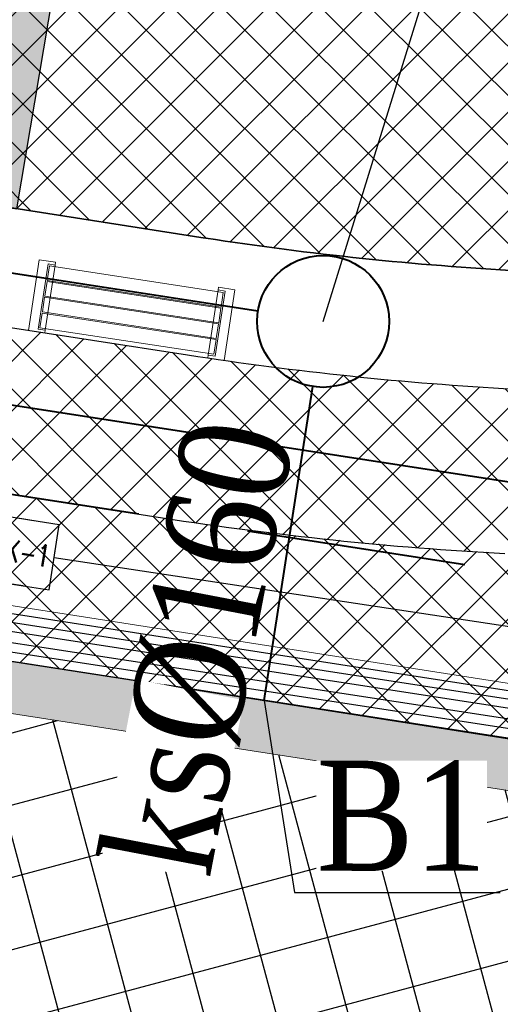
# Model space of a CAD drawing. Header units: metres. Extents: x 5484066 to 5586315, y 5680530 to 5718493.
# Tile 12 of 110: x 5516067 to 5516071, y 5683310 to 5683319. Entities that reach past the tile are written whole.
import ezdxf
from ezdxf import colors
from ezdxf.entities.mleader import LeaderData, LeaderLine
from ezdxf.enums import TextEntityAlignment as Align
from ezdxf.lldxf.tags import DXFTag
from ezdxf.math import Vec2, Vec3

# ---------------------------------------------------------------- set-up
doc = ezdxf.new("R2010")
doc.units = ezdxf.units.M
doc.linetypes.add('DASHEDX2', pattern=[1.5, 1, -0.5])
for name, color, linetype in [('!rzedne_projektowane_NOWE', 202, 'Continuous'), ('01-SIM Weglinie-PZT-PTW_06-10-2025$0$--EL_KALBE_Nn', 1, '01-SIM Weglinie-PZT-PTW_06-10-2025$0$--LINIA_nN'), ('01-SIM Weglinie-PZT-PTW_06-10-2025$0$--EL_LEGENDA', 1, 'Continuous'), ('01-SIM Weglinie-PZT-PTW_06-10-2025$0$--EL_projektowane', 1, 'Continuous'), ('01-SIM Weglinie-PZT-PTW_06-10-2025$0$A-Budynek', 7, 'Continuous'), ('01-SIM Weglinie-PZT-PTW_06-10-2025$0$A-Budynek szraf', 7, 'Continuous'), ('01-SIM Weglinie-PZT-PTW_06-10-2025$0$A-Chodniki', 251, 'Continuous'), ('01-SIM Weglinie-PZT-PTW_06-10-2025$0$A-Nawierzchnie', 41, 'Continuous'), ('01-SIM Weglinie-PZT-PTW_06-10-2025$0$A-Plac-Zabaw', 81, 'Continuous'), ('_xref', 7, 'Continuous')]:
    doc.layers.add(name, color=color, linetype=linetype)
for name, color, linetype, lineweight in [('01-SIM Weglinie-PZT-PTW_06-10-2025$0$A-Dach-Płatwie_Nr_pióra__4', 7, 'Continuous', 13), ('01-SIM Weglinie-PZT-PTW_06-10-2025$0$A-Drogi', 251, 'Continuous', 35), ('RR_gaz', 40, 'Continuous', 40), ('RR_ks', 34, 'Continuous', 40), ('RR_opis', 7, 'Continuous', 0), ('RR_woda', 5, 'Continuous', 40)]:
    doc.layers.add(name, color=color, linetype=linetype, lineweight=lineweight)
doc.layers.add('01-SIM Weglinie-PZT-PTW_06-10-2025$0$siatka', color=7, linetype='Continuous', lineweight=25, true_color=0x000000)
doc.styles.add('01-SIM Weglinie-PZT-PTW_06-10-2025$0$romansshx', font='ROMANS.SHX', dxfattribs={"width": 0.6})
doc.styles.add('01-SIM Weglinie-PZT-PTW_06-10-2025$0$STANDARD', font='simplex.shx')
doc.styles.add('Garamond', font='GARA.TTF', dxfattribs={"height": 1})
tags = doc.linetypes.add('01-SIM Weglinie-PZT-PTW_06-10-2025$0$--LINIA_nN', pattern='A,0.5,-0.2,["nN",01-SIM Weglinie-PZT-PTW_06-10-2025$0$STANDARD,S=0.1,R=0,X=-0.1,Y=-0.05],-0.25', length=0.95).pattern_tags.tags
tags[6] = DXFTag(74, 10)
tags = doc.linetypes.add('01-SIM Weglinie-PZT-PTW_06-10-2025$0$--LINIA_t', pattern='A,0.5,-0.2,["t",01-SIM Weglinie-PZT-PTW_06-10-2025$0$STANDARD,S=0.1,R=0,X=0,Y=-0.05],-0.25', length=0.95).pattern_tags.tags
tags[6] = DXFTag(74, 10)
pattern_1 = [(45, (0, 0), (-0.2245064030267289, 0.2245064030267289), []), (135, (0, 0), (-0.2245064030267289, -0.2245064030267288), [])]

# ---------------------------------------------------------------- blocks, each defined once
blk = doc.blocks.new('_None')
blk = doc.blocks.new('A$C68D0EB30')
at = {"layer": '!rzedne_projektowane_NOWE'}
blk.add_hatch(color=256, dxfattribs=at).paths.add_polyline_path([(-33.11375727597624, -3.387474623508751), (-32.29139450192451, 1.485661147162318), (-33.93990796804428, -3.259252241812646)])
blk.add_lwpolyline([(-33.11375727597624, -3.387474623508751), (-32.29139450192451, 1.485661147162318), (-33.93990796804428, -3.259252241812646), (-33.11375727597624, -3.387474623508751)], dxfattribs=at)
blk = doc.blocks.new('01-SIM Weglinie-PZT-PTW_06-10-2025$0$Ławka ogrodowa 22')
at = {"layer": '01-SIM Weglinie-PZT-PTW_06-10-2025$0$A-Dach-Płatwie_Nr_pióra__4', "color": 7, "linetype": 'Continuous', "lineweight": 13}
for p, q in [((150, 0), (0, 0)), ((0, 0), (0, -650)), ((150, -25.00000000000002), (150, 0)), ((1650, 0), (1800, 0)), ((1650, -25.00000000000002), (1650, 0)), ((1800, 0), (1800, -650)), ((85, -625), (85, -25.00000000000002)), ((85, -25.00000000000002), (150, -25.00000000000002)), ((150, -25.00000000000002), (85, -25.00000000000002)), ((85, -25.00000000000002), (85, -625)), ((100.0000000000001, -39.99999999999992), (1700, -39.99999999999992)), ((100.0000000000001, -174.9999999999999), (100.0000000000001, -39.99999999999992)), ((150, -625), (150, -25.00000000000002)), ((1715, -25.00000000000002), (1650, -25.00000000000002)), ((1650, -25.00000000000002), (1715, -25.00000000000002)), ((1650, -625), (1650, -25.00000000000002)), ((1700, -39.99999999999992), (1700, -174.9999999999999)), ((1715, -625), (1715, -25.00000000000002)), ((1715, -25.00000000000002), (1715, -625)), ((1700, -174.9999999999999), (100.0000000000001, -174.9999999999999)), ((100.0000000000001, -184.9999999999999), (1700, -184.9999999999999)), ((100.0000000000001, -319.9999999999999), (100.0000000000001, -184.9999999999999)), ((1700, -184.9999999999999), (1700, -319.9999999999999)), ((1700, -319.9999999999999), (100.0000000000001, -319.9999999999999)), ((100.0000000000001, -329.9999999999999), (1700, -329.9999999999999)), ((100.0000000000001, -464.9999999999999), (100.0000000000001, -329.9999999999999)), ((1700, -329.9999999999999), (1700, -464.9999999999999)), ((1700, -464.9999999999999), (100.0000000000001, -464.9999999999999)), ((100.0000000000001, -475), (1700, -475)), ((100.0000000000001, -610), (100.0000000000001, -475)), ((1700, -475), (1700, -610)), ((150, -625), (85, -625)), ((85, -625), (150, -625)), ((1700, -610), (100.0000000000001, -610)), ((150, -650), (150, -625)), ((1650, -625), (1715, -625)), ((1650, -650), (1650, -625)), ((1715, -625), (1650, -625)), ((0, -650), (150, -650)), ((1800, -650), (1650, -650))]:
    blk.add_line(p, q, dxfattribs=at)
blk = doc.blocks.new('01-SIM Weglinie-PZT-PTW_06-10-2025$0$STUDNIA_SK_1')
blk.add_lwpolyline([(17076.30394538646, -4459.682393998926), (17136.30394538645, -4459.682393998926), (17136.30394538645, -4399.682393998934), (17076.30394538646, -4399.682393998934)], close=True)
for points in [[(17112.55394538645, -4399.682393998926), (17100.05394538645, -4399.682393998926)], [(17076.30394538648, -4435.932393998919), (17076.30394538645, -4423.432393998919)], [(17136.30394538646, -4435.932393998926), (17136.30394538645, -4423.432393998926)], [(17112.55394538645, -4459.682393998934), (17100.05394538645, -4459.682393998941)]]:
    blk.add_lwpolyline(points)
at = {"linetype": 'Continuous', "style": '01-SIM Weglinie-PZT-PTW_06-10-2025$0$romansshx', "width": 0.7}
blk.add_text('SK-1', height=20, rotation=359.9999999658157, dxfattribs=at).set_placement((17106.30394538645, -4429.682393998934), align=Align.MIDDLE)
blk = doc.blocks.new('01-SIM Weglinie-PZT-PTW_06-10-2025$0$A$C68E8CBC5')
at = {"layer": '01-SIM Weglinie-PZT-PTW_06-10-2025$0$--EL_KALBE_Nn', "linetype": '01-SIM Weglinie-PZT-PTW_06-10-2025$0$--LINIA_nN', "ltscale": 10}
for points in [[(-21995.90144920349, 10393.74455738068), (-22961.62227916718, 3996.531825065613), (190.0783262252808, 405.7929391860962)], [(-11114.40073299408, 1990.650136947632), (940.7311868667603, 132.6588373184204)], [(-11090.38876438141, 1883.455484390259), (537.6499252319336, 98.65619373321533)], [(-11052.11753368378, 1789.633140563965), (83.6134033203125, 81.26626205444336)]]:
    blk.add_lwpolyline(points, dxfattribs=at)
at = {"layer": '01-SIM Weglinie-PZT-PTW_06-10-2025$0$--EL_KALBE_Nn', "linetype": '01-SIM Weglinie-PZT-PTW_06-10-2025$0$--LINIA_nN', "ltscale": 10, "elevation": 1801.182996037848}
blk.add_lwpolyline([(-11142.59721183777, 2077.819470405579), (1019.870303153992, 202.412501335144)], dxfattribs=at)
at = {"layer": '01-SIM Weglinie-PZT-PTW_06-10-2025$0$--EL_KALBE_Nn', "linetype": '01-SIM Weglinie-PZT-PTW_06-10-2025$0$--LINIA_t', "ltscale": 10}
blk.add_lwpolyline([(-5955.999727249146, 1929.035199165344), (-1211.946317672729, 1209.825081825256)], dxfattribs=at)
at = {"layer": '01-SIM Weglinie-PZT-PTW_06-10-2025$0$--EL_projektowane', "lineweight": 5}
for p, q in [((-22947.88927555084, 4087.503191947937), (641.9064149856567, 395.4457502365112)), ((-23025.203467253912, 3593.516840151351), (564.5922232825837, -98.54060156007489))]:
    blk.add_line(p, q, dxfattribs=at)
at = {"layer": '01-SIM Weglinie-PZT-PTW_06-10-2025$0$--EL_LEGENDA', "xscale": 10, "yscale": 10, "zscale": 10, "rotation": 351.1838519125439}
blk.add_blockref('01-SIM Weglinie-PZT-PTW_06-10-2025$0$STUDNIA_SK_1', (-168505.2229251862, 71966.44917201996), dxfattribs=at)
blk = doc.blocks.new('01-SIM Weglinie-PZT-PTW_06-10-2025')
at = {"layer": '01-SIM Weglinie-PZT-PTW_06-10-2025$0$A-Budynek', "linetype": 'ByBlock'}
h = blk.add_hatch(color=256, dxfattribs=at)
h.paths.add_polyline_path([(5516047.346706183, 5683315.767557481), (5516072.575074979, 5683311.854718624), (5516069.857698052, 5683294.334194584), (5516044.629329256, 5683298.247033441)], flags=16)
h.paths.add_polyline_path([(5516063.053508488, 5683293.395949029), (5516062.687879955, 5683293.452656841), (5516062.917776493, 5683294.934934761), (5516057.354293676, 5683295.797813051), (5516057.124397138, 5683294.31553513), (5516056.758768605, 5683294.372242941), (5516056.988665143, 5683295.854520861), (5516051.425182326, 5683296.717399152), (5516051.195285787, 5683295.23512123), (5516050.829657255, 5683295.291829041), (5516051.059553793, 5683296.774106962), (5516044.606704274, 5683297.774923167), (5516044.376807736, 5683296.292645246), (5516044.011179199, 5683296.349353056), (5516044.241075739, 5683297.831630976), (5516044.092847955, 5683297.85462063), (5516046.954293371, 5683316.30403878), (5516053.920999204, 5683315.223525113), (5516053.96104948, 5683315.520900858), (5516054.332603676, 5683315.463275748), (5516054.286624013, 5683315.16681788), (5516065.779654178, 5683313.384285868), (5516065.826357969, 5683313.682691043), (5516066.191521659, 5683313.6252744), (5516066.144886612, 5683313.327639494), (5516073.111556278, 5683312.247131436), (5516070.250110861, 5683293.797713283), (5516070.101883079, 5683293.820702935), (5516069.871986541, 5683292.338425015), (5516069.506358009, 5683292.395132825), (5516069.736254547, 5683293.877410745), (5516063.283405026, 5683294.878226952)])
at = {"layer": '01-SIM Weglinie-PZT-PTW_06-10-2025$0$A-Budynek szraf', "linetype": 'ByBlock', "transparency": 33554508}
h = blk.add_hatch(dxfattribs=at)
h.set_pattern_fill('ANSI37', color=256, scale=0.2, angle=59.99999999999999, style=0)
h.set_pattern_definition([(105, (-191.2213894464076, 9.313225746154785e-10), (-0.6133628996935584, -0.1643500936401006), []), (194.9999999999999, (-191.2213894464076, 9.313225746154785e-10), (0.1643500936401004, -0.6133628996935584), [])])
h.paths.add_polyline_path([(5516072.188769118, 5683309.363978), (5516067.782111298, 5683309.363978), (5516067.782111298, 5683306.64545265), (5516071.767134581, 5683306.645452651), (5516069.857698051, 5683294.334194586), (5516044.629329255, 5683298.247033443), (5516047.346706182, 5683315.767557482), (5516072.575074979, 5683311.854718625)])
h.paths.add_polyline_path([(5516054.454114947, 5683304.922500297), (5516060.695085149, 5683304.922500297), (5516060.695085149, 5683303.164174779), (5516054.454114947, 5683303.164174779)], flags=16)
at = {"layer": '01-SIM Weglinie-PZT-PTW_06-10-2025$0$A-Nawierzchnie', "linetype": 'ByBlock', "transparency": 33554508}
h = blk.add_hatch(dxfattribs=at)
h.set_pattern_fill('ANSI37', color=9, scale=0.1, style=0)
h.set_pattern_definition([(45, (615.2743167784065, 129.3192508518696), (-0.2245064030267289, 0.2245064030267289), []), (135, (615.2743167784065, 129.3192508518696), (-0.2245064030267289, -0.2245064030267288), [])])
h.paths.add_polyline_path([(5516099.6639383, 5683319.509563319), (5516093.18050492, 5683320.492467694, 0.02400827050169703), (5516090.889116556, 5683320.728043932), (5516071.666547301, 5683321.775596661, -0.02484724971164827), (5516069.295594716, 5683322.023371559), (5516062.302756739, 5683323.108692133, -0.3638266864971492), (5516061.032989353, 5683324.559218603), (5516063.231110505, 5683324.230619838), (5516064.490548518, 5683332.646905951), (5516062.29494606, 5683332.975128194), (5516065.4430103, 5683353.379441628, 0.414213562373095), (5516062.9339508, 5683356.800643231), (5516050.08979864, 5683358.776220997, 0.4141947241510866), (5516046.668626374, 5683356.267352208), (5516042.257273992, 5683327.598946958, 0.4142317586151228), (5516044.766305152, 5683324.177561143), (5516053.343595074, 5683322.858275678, -0.02007901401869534), (5516053.579985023, 5683322.812134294), (5516052.668604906, 5683316.935679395), (5516054.150876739, 5683316.705803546), (5516053.920999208, 5683315.223525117), (5516046.954293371, 5683316.304038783), (5516046.53358273, 5683313.591470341), (5516044.962368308, 5683313.835160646), (5516043.961552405, 5683307.382313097), (5516045.532766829, 5683307.138622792), (5516044.092847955, 5683297.854620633), (5516044.241075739, 5683297.831630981), (5516044.011179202, 5683296.349353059), (5516069.871986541, 5683292.33842502), (5516070.101883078, 5683293.820702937), (5516070.250110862, 5683293.797713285), (5516071.690029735, 5683303.081715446), (5516073.26124416, 5683302.838025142), (5516074.262060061, 5683309.290872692), (5516072.690845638, 5683309.534562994), (5516073.111556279, 5683312.247131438), (5516066.144886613, 5683313.327639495), (5516066.374772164, 5683314.809910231), (5516068.140582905, 5683314.536067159), (5516068.712784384, 5683314.452779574), (5516069.444190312, 5683314.361830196), (5516070.42180041, 5683314.267207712), (5516071.256411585, 5683314.210627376), (5516075.58645081, 5683313.974792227), (5516074.85022779, 5683300.465115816), (5516082.256583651, 5683299.380121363), (5516080.796957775, 5683289.416467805), (5516090.875183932, 5683287.94005766), (5516092.610210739, 5683299.78364581), (5516076.426464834, 5683302.154484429), (5516076.852947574, 5683309.980433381), (5516087.948828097, 5683309.370979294), (5516088.305421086, 5683315.861425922), (5516090.617040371, 5683315.735451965, -0.02400827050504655), (5516092.431056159, 5683315.548954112), (5516098.599416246, 5683314.613815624), (5516098.31852322, 5683313.306826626), (5516091.99430035, 5683314.28274265), (5516090.39067605, 5683303.90295513), (5516099.094000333, 5683302.561238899), (5516096.496908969, 5683285.74680292), (5516069.794551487, 5683289.86845434), (5516048.342630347, 5683290.09877717), (5516034.965910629, 5683291.963955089), (5516037.042734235, 5683305.715577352), (5516039.999341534, 5683324.308768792), (5516043.122031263, 5683343.075807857), (5516045.796543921, 5683360.442185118), (5516068.332659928, 5683356.975872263), (5516067.979837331, 5683322.47700484), (5516099.929928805, 5683320.735853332)])
h = blk.add_hatch(dxfattribs=at)
h.set_pattern_fill('ANSI37', color=254, scale=0.1, style=0)
h.set_pattern_definition(pattern_1)
h.paths.add_polyline_path([(5516068.531271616, 5683317.08214428), (5516059.777261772, 5683318.440806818, -0.2278659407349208), (5516055.492519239, 5683321.385115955, 0.2282237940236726), (5516053.346113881, 5683322.857893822), (5516044.768823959, 5683324.177179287, -0.4142317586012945), (5516042.259792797, 5683327.598565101), (5516046.67114518, 5683356.266970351, -0.4141947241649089), (5516050.092317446, 5683358.775839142), (5516062.936469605, 5683356.800261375, -0.4142135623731), (5516065.445529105, 5683353.379059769), (5516061.052606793, 5683324.81862364, 0.4138459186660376), (5516062.305275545, 5683323.108310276), (5516069.29811352, 5683322.022989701, 0.02484724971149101), (5516071.669066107, 5683321.775214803), (5516090.891635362, 5683320.727662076, -0.02400827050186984), (5516093.18302372, 5683320.492085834), (5516099.663938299, 5683319.509563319), (5516098.60193505, 5683314.613433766), (5516092.433574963, 5683315.548572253, 0.02400827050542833), (5516090.619559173, 5683315.735070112), (5516071.396589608, 5683316.78264465, -0.02481899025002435), (5516068.534925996, 5683317.081537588)])
h.paths.add_polyline_path([(5516047.432022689, 5683328.326347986), (5516056.322993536, 5683326.958814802, 0.4142135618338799), (5516056.893193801, 5683327.376991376), (5516060.693785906, 5683352.086412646, 0.414213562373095), (5516060.275609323, 5683352.656612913), (5516051.384638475, 5683354.0241461, 0.414213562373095), (5516050.814438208, 5683353.605969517), (5516047.013846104, 5683328.896548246, 0.414213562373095)], flags=16)
h = blk.add_hatch(dxfattribs=at)
h.set_pattern_fill('ANSI37', color=254, scale=0.1, style=0)
h.set_pattern_definition(pattern_1)
h.paths.add_polyline_path([(5516054.150876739, 5683316.705803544), (5516052.668606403, 5683316.935689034), (5516053.580017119, 5683322.812341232, -0.1353740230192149), (5516054.979079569, 5683322.045883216), (5516054.150884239, 5683316.705792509)])
h.paths.add_polyline_path([(5516075.58643011, 5683313.974658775), (5516074.85022779, 5683300.465115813), (5516082.256583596, 5683299.380121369), (5516082.531984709, 5683301.260056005), (5516076.426464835, 5683302.154484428), (5516076.852947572, 5683309.98043338), (5516087.948828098, 5683309.370979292), (5516088.035863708, 5683310.868452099), (5516076.93431231, 5683311.47347454), (5516077.165830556, 5683315.390813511), (5516071.338034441, 5683315.708404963, -0.02490027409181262), (5516068.360565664, 5683316.019882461), (5516062.320855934, 5683316.956554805), (5516062.090966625, 5683315.474323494), (5516068.130859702, 5683314.537575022, 0.02482606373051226), (5516071.256411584, 5683314.210627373), (5516075.586450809, 5683313.974792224)])
at = {"layer": '01-SIM Weglinie-PZT-PTW_06-10-2025$0$A-Budynek', "linetype": 'ByBlock'}
for p, q in [((5516046.954293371, 5683316.304038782), (5516073.111556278, 5683312.247131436)), ((5516073.111556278, 5683312.247131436), (5516068.161702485, 5683313.014837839))]:
    blk.add_line(p, q, dxfattribs=at)
at = {"layer": '01-SIM Weglinie-PZT-PTW_06-10-2025$0$A-Budynek', "linetype": 'Continuous', "lineweight": 13}
for points in [[(5516044.011179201, 5683296.349353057), (5516044.241075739, 5683297.831630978), (5516044.092847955, 5683297.854620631), (5516046.954293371, 5683316.304038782), (5516053.920999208, 5683315.223525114), (5516053.96104948, 5683315.520900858), (5516054.332603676, 5683315.463275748), (5516054.286624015, 5683315.166817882), (5516065.779654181, 5683313.384285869), (5516065.826357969, 5683313.682691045), (5516066.191521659, 5683313.625274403), (5516066.144886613, 5683313.327639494), (5516073.111556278, 5683312.247131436), (5516070.250110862, 5683293.797713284), (5516070.101883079, 5683293.820702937), (5516069.871986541, 5683292.338425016)], [(5516047.346706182, 5683315.767557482), (5516072.575074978, 5683311.854718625), (5516069.857698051, 5683294.334194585), (5516044.629329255, 5683298.247033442)]]:
    blk.add_lwpolyline(points, close=True, dxfattribs=at)
at = {"layer": '01-SIM Weglinie-PZT-PTW_06-10-2025$0$A-Chodniki'}
for p, q in [((5516062.320855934, 5683316.956554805), (5516068.370222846, 5683316.01838477)), ((5516062.090954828, 5683315.474247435), (5516068.140342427, 5683314.536104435))]:
    blk.add_line(p, q, dxfattribs=at)
for centre, radius, start, end in [((5516072.974610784, 5683345.739544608), 30.07570000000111, 261.193769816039, 266.8806958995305), ((5516072.974610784, 5683345.739544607), 31.5757000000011, 261.1937698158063, 266.8806958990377)]:
    blk.add_arc(centre, radius, start, end, dxfattribs=at)
at = {"layer": '01-SIM Weglinie-PZT-PTW_06-10-2025$0$A-Drogi', "linetype": 'ByBlock'}
blk.add_line((5516059.777261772, 5683318.440806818), (5516068.531271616, 5683317.082144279), dxfattribs=at)
blk.add_arc((5516072.974631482, 5683345.739678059), 29.0000000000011, 261.1937698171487, 266.880695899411, dxfattribs=at)
at = {"layer": '01-SIM Weglinie-PZT-PTW_06-10-2025$0$A-Plac-Zabaw', "color": 7, "linetype": 'Continuous', "lineweight": 13, "xscale": -0.001, "yscale": 0.0009999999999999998, "rotation": 351.2941337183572}
blk.add_blockref('01-SIM Weglinie-PZT-PTW_06-10-2025$0$Ławka ogrodowa 22', (5516068.800027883, 5683316.611577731), dxfattribs=at)
at = {"layer": '01-SIM Weglinie-PZT-PTW_06-10-2025$0$siatka', "linetype": 'ByBlock', "xscale": 0.001, "yscale": 0.001, "zscale": 0.001}
blk.add_blockref('01-SIM Weglinie-PZT-PTW_06-10-2025$0$A$C68E8CBC5', (5516073.111556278, 5683312.247131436), dxfattribs=at)

msp = doc.modelspace()

# ---------------------------------------------------------------- linework, layer by layer
at = {"layer": 'RR_gaz'}
msp.add_line((5516077.046615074, 5683313.966909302), (5516063.74071453, 5683316.030611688), dxfattribs=at)
at = {"layer": 'RR_ks', "ltscale": 2}
for p, q in [((5516069.009745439, 5683316.415324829), (5516054.38571887, 5683318.683464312)), ((5516069.067720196, 5683312.87431741), (5516069.510697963, 5683315.730455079))]:
    msp.add_line(p, q, dxfattribs=at)
at = {"layer": 'RR_ks', "linetype": 'ByBlock'}
msp.add_circle((5516069.602656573, 5683316.323366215), 0.6, dxfattribs=at)
at = {"layer": 'RR_woda', "linetype": 'DASHEDX2', "ltscale": 2}
msp.add_line((5516065.950220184, 5683314.878359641), (5516078.207352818, 5683312.977317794), dxfattribs=at)

# ---------------------------------------------------------------- block references
at = {"layer": '_xref'}
for name, p in [('01-SIM Weglinie-PZT-PTW_06-10-2025', (0, 0)), ('A$C68D0EB30', (5516099.929928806, 5683320.735853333))]:
    msp.add_blockref(name, p, dxfattribs=at)

# ---------------------------------------------------------------- next in the draw order: leaders
at = {"layer": 'RR_opis'}
ml = msp.add_multileader_mtext('Standard', dxfattribs=at)
ml.set_content('191.23\\P190.53 189.93', color=256, style='Garamond')
ml.set_leader_properties()
ml.set_arrow_properties(name='NONE')
ml.build(insert=Vec2(0, 0))
ml.multileader.update_dxf_attribs({"text_left_attachment_type": 6, "text_right_attachment_type": 6, "dogleg_length": 0.1})
ctx = ml.context
ctx.base_point, ctx.char_height, ctx.landing_gap_size, ctx.plane_origin = Vec3(5516072.469066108, 5683325.575214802), 0.8, 0.1, Vec3(-1103266.078765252, 54715.49402660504)
ctx.left_attachment, ctx.right_attachment = 6, 6
notes = []
notes.append((ctx, [(0, (1, 1, 0), (5516072.469066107, 5683325.575214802), (1, 0), 0.1, [(0, [(5516069.602656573, 5683316.323366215)], 0, [])])]))
ctx.mtext.insert, ctx.mtext.width = Vec3(5516072.669066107, 5683326.535214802), 3.338219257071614
ctx.mtext.has_bg_fill, ctx.mtext.bg_color, ctx.mtext.bg_scale_factor, ctx.mtext.bg_transparency, ctx.mtext.use_window_bg_color = 1, -1027028792, 1, 0, 1
ml = msp.add_multileader_mtext('Standard', dxfattribs=at)
ml.set_content('B1', color=256, style='Garamond')
ml.set_leader_properties()
ml.set_arrow_properties(name='NONE')
ml.build(insert=Vec2(0, 0))
ml.multileader.update_dxf_attribs({"text_left_attachment_type": 6, "text_right_attachment_type": 6, "dogleg_length": 0.1})
ctx = ml.context
ctx.base_point, ctx.char_height, ctx.landing_gap_size, ctx.plane_origin = Vec3(5516069.342439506, 5683311.12507063), 1, 0.1, Vec3(-1103266.531559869, 54712.1884287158)
ctx.left_attachment, ctx.right_attachment = 6, 6
notes.append((ctx, [(0, (1, 1, 0), (5516069.342439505, 5683311.12507063), (1, 0), 0.1, [(0, [(5516069.067720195, 5683312.874317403)], 0, [])])]))
ctx.mtext.insert = Vec3(5516069.542439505, 5683312.32507063)
ctx.mtext.has_bg_fill, ctx.mtext.bg_color, ctx.mtext.bg_scale_factor, ctx.mtext.bg_transparency, ctx.mtext.use_window_bg_color = 1, -1027028792, 1, 0, 1
for ctx, leaders in notes:
    for number, flags, end, landing, length, lines in leaders:
        leader = LeaderData()
        leader.index, (leader.has_last_leader_line, leader.has_dogleg_vector, leader.attachment_direction) = number, flags
        leader.last_leader_point, leader.dogleg_vector, leader.dogleg_length = Vec3(end), Vec3(landing), length
        for number, points, colour, breaks in lines:
            line = LeaderLine()
            line.index, line.vertices, line.color, line.breaks = number, Vec3.list(points), colors.encode_raw_color(colour), breaks
            leader.lines.append(line)
        ctx.leaders.append(leader)

# ---------------------------------------------------------------- next in the draw order: texts
at = {"layer": 'RR_opis', "insert": (5516067.585844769, 5683311.426546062), "char_height": 0.9999999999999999, "width": 1.668077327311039, "attachment_point": 1, "rotation": 79.1498118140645, "style": 'Garamond', "bg_fill": 3, "box_fill_scale": 1, "bg_fill_color": 256, "bg_fill_true_color": 13158600, "bg_fill_transparency": 0}
msp.add_mtext('ks%%C160', dxfattribs=at)

doc.saveas('drawing.dxf')
